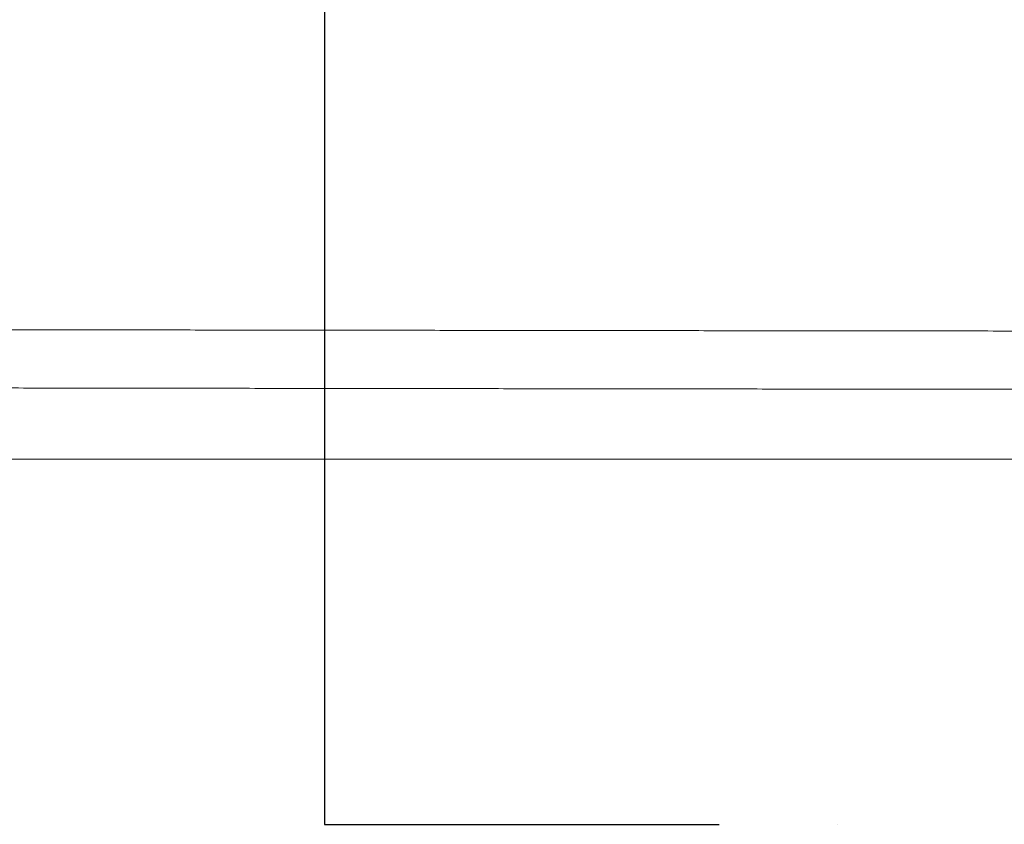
# Model space of a CAD drawing. Header units: millimetres. Extents: x -10 to 594, y 0 to 420.
# Tile 36 of 244: x 189 to 201, y 28 to 38. Entities that reach past the tile are written whole.
import ezdxf

# ---------------------------------------------------------------- set-up
doc = ezdxf.new("R2010")
doc.units = ezdxf.units.MM
doc.layers.add('1', color=7, linetype='Continuous', true_color=0xffffff)
doc.dimstyles.get("Standard").update_dxf_attribs({"dimtxt": 0.18, "dimasz": 0.18, "dimexe": 0.18, "dimexo": 0.0625, "dimgap": 0.09, "dimtad": 0, "dimtih": 1, "dimtoh": 1, "dimdec": 4, "dimzin": 0, "dimdsep": 46, "dimtxsty": 'Standard', "dimcen": 0.09, "dimadec": 0, "dimazin": 0, "dimtfac": 1, "dimtdec": 4, "dimtofl": 0, "dimtmove": 0, "dimatfit": 3, "dimfxl": 0, "dimtolj": 1, "dimtzin": 0, "dimarcsym": 0})

msp = doc.modelspace()

# ---------------------------------------------------------------- linework, layer by layer
at = {"layer": '1', "color": 8, "linetype": 'Continuous', "lineweight": 18}
msp.add_line((134.793, 32.335), (260.175, 32.335), dxfattribs=at)
at = {"layer": '1', "color": 18, "lineweight": 13}
msp.add_line((199.217, 27.709), (199.217, 27.709), dxfattribs=at)
at = {"layer": '1', "color": 155, "linetype": 'Continuous', "lineweight": 18}
for points, knots in [([(134.793, 35.361), (134.815, 35.359), (135.172, 35.327), (136.158, 35.239), (137.815, 35.101), (140.146, 34.927), (143.135, 34.739), (146.471, 34.567), (149.602, 34.437), (152.314, 34.346), (155.032, 34.27), (157.754, 34.207), (160.478, 34.156), (164.135, 34.101), (169.016, 34.047), (175.95, 33.998), (183.88, 33.981), (192.192, 33.971), (200.402, 33.959), (208.612, 33.953), (215.563, 33.947), (223.835, 33.944), (231.561, 33.943), (238.03, 33.944), (243.02, 33.946), (246.533, 33.948), (247.047, 33.948)], [0, 0, 0, 0, 0, 0, 0.001017, 0.016216, 0.044737, 0.075082, 0.105416, 0.135751, 0.166094, 0.185099, 0.196449, 0.226819, 0.257202, 0.287596, 0.347968, 0.413678, 0.535243, 0.609715, 0.656807, 0.712661, 0.778371, 0.843967, 0.977146, 1, 1, 1, 1, 1, 1]), ([(247.047, 33.948), (246.533, 33.948), (243.02, 33.946), (238.03, 33.944), (231.561, 33.943), (223.835, 33.944), (215.563, 33.947), (208.612, 33.953), (200.402, 33.959), (192.192, 33.971), (183.88, 33.981), (175.95, 33.998), (169.016, 34.047), (164.135, 34.101), (160.478, 34.156), (157.754, 34.207), (155.032, 34.27), (152.314, 34.346), (149.602, 34.437), (146.471, 34.567), (143.135, 34.739), (140.146, 34.927), (137.815, 35.101), (136.158, 35.239), (135.172, 35.327), (134.815, 35.359), (134.793, 35.361)], [0, 0, 0, 0, 0, 0, 0.022854, 0.156033, 0.221629, 0.287339, 0.343193, 0.390285, 0.464757, 0.586322, 0.652032, 0.712404, 0.742798, 0.773181, 0.803551, 0.814901, 0.833906, 0.864249, 0.894584, 0.924918, 0.955263, 0.983784, 0.998983, 1, 1, 1, 1, 1, 1]), ([(247.362, 33.208), (246.784, 33.207), (243.208, 33.206), (238.155, 33.204), (231.623, 33.203), (223.834, 33.205), (215.561, 33.208), (208.611, 33.214), (200.4, 33.221), (192.189, 33.233), (183.877, 33.243), (175.944, 33.261), (169.006, 33.31), (164.121, 33.364), (160.461, 33.42), (157.732, 33.471), (155.006, 33.534), (152.283, 33.61), (149.565, 33.702), (146.425, 33.832), (143.079, 34.005), (140.08, 34.194), (137.757, 34.367), (136.111, 34.504), (135.139, 34.591), (134.798, 34.622), (134.793, 34.622)], [0, 0, 0, 0, 0, 0, 0.025601, 0.158513, 0.223977, 0.289556, 0.345298, 0.392296, 0.466618, 0.587939, 0.653517, 0.713769, 0.744101, 0.774424, 0.804732, 0.81606, 0.835027, 0.865309, 0.895583, 0.925856, 0.95614, 0.984605, 0.999773, 1, 1, 1, 1, 1, 1]), ([(134.793, 34.622), (134.798, 34.622), (135.139, 34.591), (136.111, 34.504), (137.757, 34.367), (140.08, 34.194), (143.079, 34.005), (146.425, 33.832), (149.565, 33.702), (152.283, 33.61), (155.006, 33.534), (157.732, 33.471), (160.461, 33.42), (164.121, 33.364), (169.006, 33.31), (175.944, 33.261), (183.877, 33.243), (192.189, 33.233), (200.4, 33.221), (208.611, 33.214), (215.561, 33.208), (223.834, 33.205), (231.623, 33.203), (238.155, 33.204), (243.208, 33.206), (246.784, 33.207), (247.362, 33.208)], [0, 0, 0, 0, 0, 0, 0.000227, 0.015395, 0.04386, 0.074144, 0.104417, 0.134691, 0.164973, 0.18394, 0.195268, 0.225576, 0.255899, 0.286231, 0.346483, 0.412061, 0.533382, 0.607704, 0.654702, 0.710444, 0.776023, 0.841487, 0.974399, 1, 1, 1, 1, 1, 1])]:
    msp.add_open_spline(points, degree=5, knots=knots, dxfattribs=at)

# ---------------------------------------------------------------- leaders
at = {"layer": '1', "color": 18, "linetype": 'Continuous', "lineweight": 13}
msp.add_leader([(192.717, 52.345), (192.717, 27.709), (197.717, 27.709)], dimstyle='Standard', override={"dimasz": 3.5}, dxfattribs=at)

doc.saveas('drawing.dxf')
